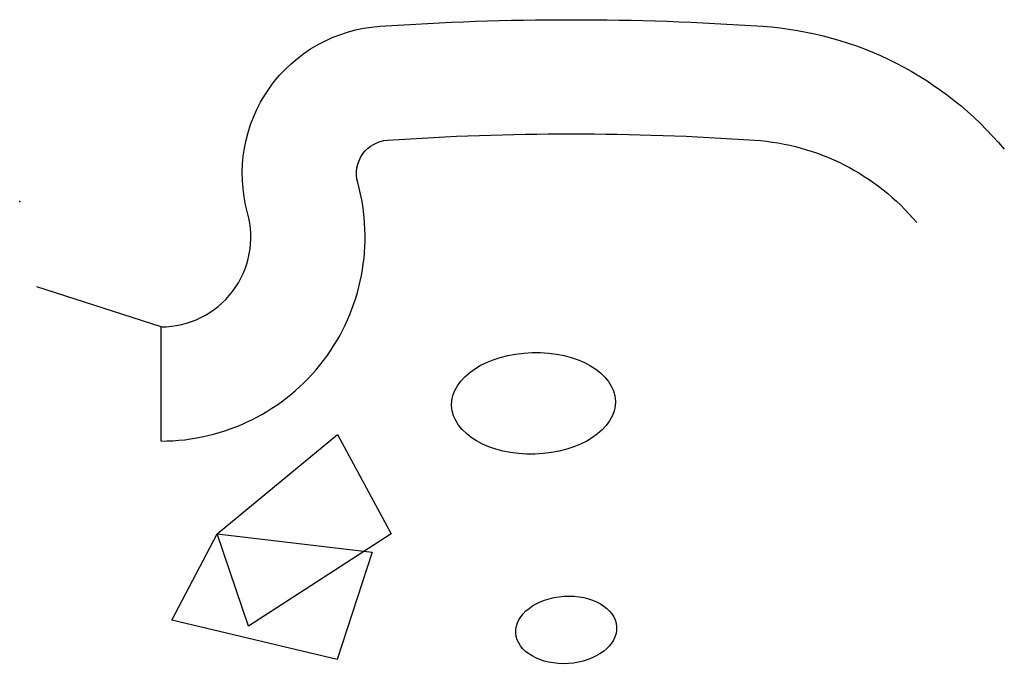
# Model space of a CAD drawing. Header units: millimetres. Extents: x 1018 to 2500, y 1346 to 2318.
import ezdxf

# ---------------------------------------------------------------- set-up
doc = ezdxf.new("R2010")
doc.units = ezdxf.units.MM

msp = doc.modelspace()

# ---------------------------------------------------------------- linework, layer by layer
for p, q in [((1230.691451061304, 1855.462933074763), (1043.783132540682, 1915.566478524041)), ((1230.691451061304, 1855.462933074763), (1230.691451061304, 1855.462933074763, 175.2425754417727)), ((1230.691451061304, 1683.571317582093), (1230.691451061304, 1855.462933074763)), ((1315.457956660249, 1544.034543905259), (1315.457956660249, 1544.034543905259, 175.2425754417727))]:
    msp.add_line(p, q)
for points in [[(1230.691451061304, 1855.462933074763, 0.4959543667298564), (1361.023755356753, 2026.91218138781, -0.4747929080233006), (1559.95200075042, 2308.088953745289, -0.0342664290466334), (2136.157956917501, 2308.088953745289, -0.2040452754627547), (2499.716477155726, 2122.923762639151, 0.4668984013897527)], [(1230.691451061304, 1683.571317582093, 0.4959543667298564), (1526.649911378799, 2072.89809138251, -0.4747929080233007), (1571.718408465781, 2136.600531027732, -0.0342664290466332), (2124.391549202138, 2136.600531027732, -0.2040452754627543), (2367.932719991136, 2012.561772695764, -0.2040452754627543)]]:
    msp.add_lwpolyline(points, format="xyb")
msp.add_lwpolyline([(1315.457956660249, 1544.034543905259), (1496.133601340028, 1693.659441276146), (1576.901141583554, 1543.759663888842), (1362.52382251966, 1404.792131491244)], close=True)
at = {"elevation": 175.2425754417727}
msp.add_lwpolyline([(1315.457956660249, 1544.034543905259), (1548.424808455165, 1516.507385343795), (1495.659986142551, 1354.614790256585), (1247.152009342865, 1413.888692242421)], close=True, dxfattribs=at)
for centre, major_axis, ratio in [((1791.25022532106, 1740.365869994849), (-123.2563505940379, -3.487078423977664), 0.6207582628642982), ((1840.484043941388, 1399.239302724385), (-75.8146372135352, -4.840263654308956), 0.6679748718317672)]:
    msp.add_ellipse(centre, major_axis=major_axis, ratio=ratio)
at = {"color": 4, "linetype": 'Continuous', "lineweight": -2}
msp.add_point((1018.044015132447, 2044.045155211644, 2.399999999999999), dxfattribs=at)

doc.saveas('drawing.dxf')
